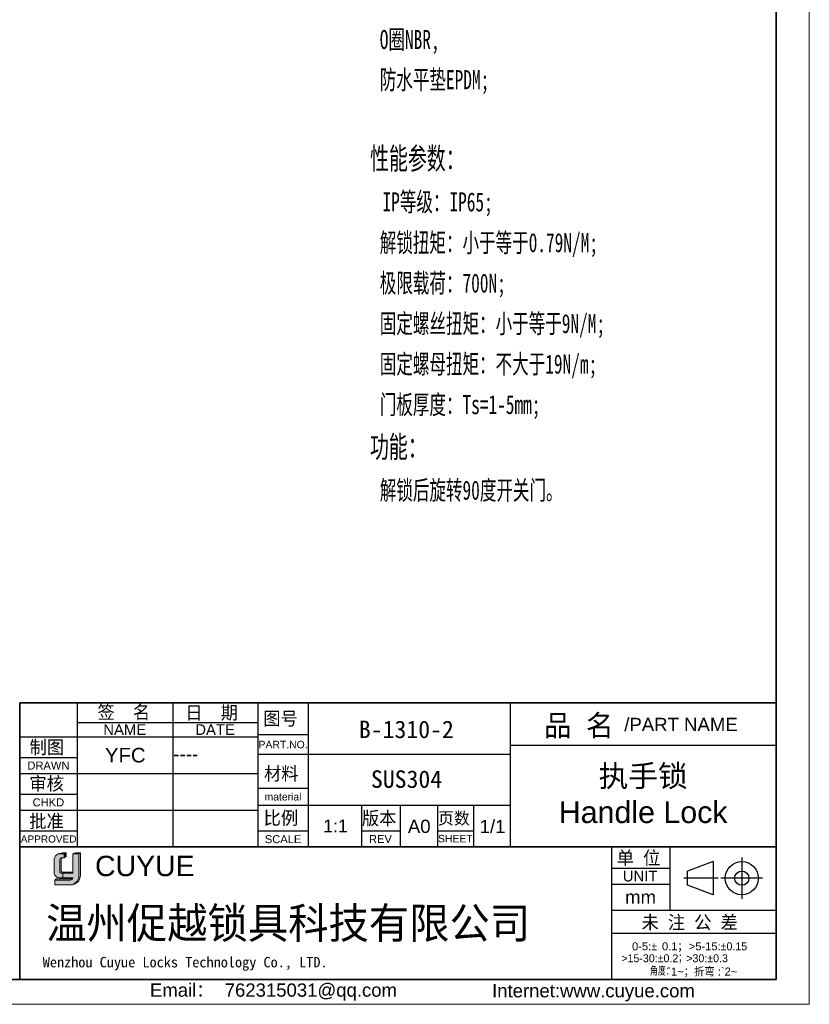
# Model space of a CAD drawing. Header units: millimetres. Extents: x 1684 to 2229, y 1543 to 1917.
# Tile 13 of 16: x 2066 to 2229, y 1543 to 1746. Entities that reach past the tile are written whole.
import ezdxf

# ---------------------------------------------------------------- set-up
doc = ezdxf.new("R2010")
doc.units = ezdxf.units.MM
for name, color, linetype, lineweight in [('0007', 7, 'Continuous', 5), ('实线层', 7, 'Continuous', 25), ('尺寸线层', 3, 'Continuous', 18), ('粗实线层', 7, 'Continuous', 35), ('细实线层', 3, 'Continuous', 18)]:
    doc.layers.add(name, color=color, linetype=linetype, lineweight=lineweight)
doc.styles.add('MtXpl__1', font='txt')
doc.styles.add('MtXpl__2', font='txt')
doc.styles.add('MtXpl_gdt_shxgbcbig_', font='gdt.shx', dxfattribs={"bigfont": 'gbcbig.shx'})
doc.styles.add('MtXpl_simsun', font='txt')
doc.styles.add('PDF SimSun', font='txt')
doc.styles.get("Standard").update_dxf_attribs({"font": 'arial.ttf'})
doc.styles.add('TEXTSTYLE_2', font='arial.ttf')
doc.styles.add('TEXTSTYLE_3', font='arial.ttf')
doc.styles.add('TEXTSTYLE_4', font='arial.ttf')
doc.styles.add('标准', font='txt', dxfattribs={"width": 0.667})

msp = doc.modelspace()

# ---------------------------------------------------------------- hatches: boundary and pattern name
at = {"layer": '实线层'}
h = msp.add_hatch(color=30, dxfattribs=at)
edge = h.paths.add_edge_path(flags=0)
edge.add_arc((2074.395820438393, 1572.491966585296), 0.3917324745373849, 103.89623382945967, 180.1196323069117, ccw=False)
edge.add_line((2074.301740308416, 1572.872233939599), (2074.914235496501, 1572.872233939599))
edge.add_line((2074.914235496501, 1572.872233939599), (2074.914235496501, 1573.71038287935))
edge.add_line((2074.914235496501, 1573.71038287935), (2073.683321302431, 1573.71038287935))
edge.add_arc((2074.06900962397, 1572.554372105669), 1.218653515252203, 108.4506221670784, 173.4013944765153)
edge.add_line((2072.858429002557, 1572.694411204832), (2072.858429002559, 1569.734505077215))
edge.add_arc((2073.90119532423, 1569.831650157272), 1.047281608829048, 185.3223660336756, 272.7233690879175)
edge.add_line((2073.95095571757, 1568.785551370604), (2074.607191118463, 1568.785551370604))
edge.add_line((2074.607191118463, 1568.785551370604), (2074.607191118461, 1569.734505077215))
edge.add_line((2074.607191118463, 1569.734505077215), (2074.311776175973, 1569.734505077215))
edge.add_arc((2074.287143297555, 1570.016722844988), 0.2832907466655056, 177.6597996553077, 274.98831874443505, ccw=False)
edge.add_line((2074.004088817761, 1570.028290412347), (2074.004088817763, 1572.49114865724))
h = msp.add_hatch(color=254, dxfattribs=at)
h.paths.add_polyline_path([(2074.578570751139, 1573.959679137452), (2073.683321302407, 1573.71038287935), (2074.914235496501, 1573.71038287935), (2075.337575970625, 1573.959679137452)], flags=0)
h.paths.add_polyline_path([(2076.717227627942, 1573.71038287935), (2077.916406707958, 1573.71038287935), (2078.268833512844, 1573.959679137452), (2077.159268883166, 1573.959679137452)], flags=0)
h = msp.add_hatch(color=251, dxfattribs=at)
edge = h.paths.add_edge_path(flags=0)
edge.add_line((2074.28658963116, 1570.19872385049), (2074.28658963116, 1572.491148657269))
edge.add_arc((2074.678321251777, 1572.491966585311), 0.3917324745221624, 103.89623382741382, 180.1196323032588, ccw=False)
edge.add_line((2074.584241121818, 1572.872233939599), (2074.301740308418, 1572.872233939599))
edge.add_arc((2074.395820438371, 1572.491966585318), 0.3917324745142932, 103.8962338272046, 180.1196323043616)
edge.add_line((2074.004088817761, 1572.491148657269), (2074.004088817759, 1570.02829041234))
edge.add_arc((2074.287143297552, 1570.016722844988), 0.2832907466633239, 177.6597996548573, 274.9883187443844)
edge.add_line((2074.311776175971, 1569.734505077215), (2076.717227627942, 1569.734505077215))
edge.add_line((2076.717227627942, 1569.734505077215), (2076.717227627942, 1569.972981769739))
edge.add_line((2076.717227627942, 1569.972981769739), (2074.467387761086, 1569.972981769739))
edge.add_arc((2074.509167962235, 1570.191715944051), 0.2226886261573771, 178.1966309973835, 259.1862447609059, ccw=False)
msp.add_hatch(color=251, dxfattribs=at).paths.add_polyline_path([(2074.914235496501, 1572.872233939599), (2075.337575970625, 1573.193899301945), (2075.337575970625, 1573.959679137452), (2074.914235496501, 1573.71038287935)], flags=0)
h = msp.add_hatch(color=251, dxfattribs=at)
edge = h.paths.add_edge_path(flags=0)
edge.add_line((2078.268833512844, 1573.959679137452), (2077.91640670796, 1573.71038287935))
edge.add_line((2077.916406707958, 1573.71038287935), (2077.916406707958, 1569.315611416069))
edge.add_arc((2075.927361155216, 1569.238031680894), 1.990557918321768, -71.74154242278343, 2.2336036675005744, ccw=False)
edge.add_arc((2076.221196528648, 1569.36930652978), 2.048340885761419, 279.2658368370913, 358.4978790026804)
edge.add_line((2078.268833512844, 1569.315611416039), (2078.268833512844, 1573.959679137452))
h = msp.add_hatch(color=251, dxfattribs=at)
edge = h.paths.add_edge_path(flags=0)
edge.add_line((2073.243032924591, 1568.560050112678), (2072.990886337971, 1568.282554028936))
edge.add_line((2072.990886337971, 1568.282554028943), (2076.119119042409, 1568.282554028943))
edge.add_arc((2076.00450927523, 1569.025936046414), 0.7521650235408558, 278.7644802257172, 323.8869948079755)
edge.add_line((2076.612150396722, 1568.582625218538), (2073.243032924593, 1568.560050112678))
at = {"layer": '尺寸线层'}
h = msp.add_hatch(color=179, dxfattribs=at)
edge = h.paths.add_edge_path(flags=0)
edge.add_line((2077.916406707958, 1573.71038287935), (2076.71722762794, 1573.71038287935))
edge.add_line((2076.717227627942, 1573.71038287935), (2076.717227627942, 1569.734505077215))
edge.add_line((2076.717227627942, 1569.734505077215), (2074.607191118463, 1569.734505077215))
edge.add_line((2074.607191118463, 1569.734505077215), (2074.607191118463, 1568.785551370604))
edge.add_line((2074.607191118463, 1568.785551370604), (2076.717227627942, 1568.785551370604))
edge.add_arc((2076.004509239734, 1569.025936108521), 0.7521650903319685, 278.7644821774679, 341.36184450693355, ccw=False)
edge.add_line((2076.119119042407, 1568.282554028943), (2072.99088633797, 1568.282554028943))
edge.add_line((2072.990886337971, 1568.282554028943), (2072.990886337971, 1567.32126056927))
edge.add_line((2072.990886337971, 1567.321260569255), (2076.18643803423, 1567.321260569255))
edge.add_arc((2076.221196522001, 1569.369306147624), 2.048340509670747, 269.0276957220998, 279.2658387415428)
edge.add_arc((2075.927361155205, 1569.238031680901), 1.990557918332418, 288.258457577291, 362.2336036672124)
edge.add_line((2077.916406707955, 1569.315611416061), (2077.916406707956, 1573.710382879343))

# ---------------------------------------------------------------- linework, layer by layer
at = {"color": 0, "linetype": 'Continuous'}
for p, q in [((2077.562348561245, 1604.885679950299), (2077.562348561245, 1575.169802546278)), ((2097.299831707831, 1604.885679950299), (2097.299831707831, 1575.169802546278)), ((2114.843239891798, 1604.911025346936), (2114.843239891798, 1575.085495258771)), ((2114.84426117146, 1604.885679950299), (2114.84426117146, 1575.169802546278)), ((2125.260244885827, 1604.911025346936), (2125.260244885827, 1575.085495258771)), ((2166.924422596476, 1604.88682235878), (2166.924422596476, 1575.061292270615)), ((2166.928264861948, 1604.911025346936), (2166.928264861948, 1575.085495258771)), ((2114.843239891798, 1598.331864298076), (2125.260244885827, 1598.331864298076)), ((2166.924422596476, 1596.114607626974), (2221.788916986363, 1596.114607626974)), ((2114.843239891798, 1594.274714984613), (2166.928264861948, 1594.274714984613)), ((2114.843239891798, 1587.25694319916), (2125.260244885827, 1587.25694319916)), ((2114.843239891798, 1583.748057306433), (2166.928264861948, 1583.748057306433)), ((2136.225513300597, 1583.748057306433), (2136.225513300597, 1575.085495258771)), ((2144.23015924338, 1583.748057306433), (2144.23015924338, 1575.085495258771)), ((2151.905847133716, 1583.748057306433), (2151.905847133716, 1575.085495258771)), ((2159.362229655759, 1583.748057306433), (2159.362229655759, 1575.085495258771)), ((2114.843239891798, 1578.484728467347), (2125.260244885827, 1578.484728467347)), ((2136.225513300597, 1578.484728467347), (2144.23015924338, 1578.484728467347)), ((2151.905847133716, 1578.484728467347), (2159.362229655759, 1578.484728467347)), ((2166.924422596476, 1575.085495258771), (2166.928264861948, 1575.085495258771)), ((2187.796691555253, 1575.169802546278), (2187.796691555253, 1547.866766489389)), ((2187.796798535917, 1575.161006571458), (2187.796798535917, 1547.748317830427)), ((2199.858593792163, 1575.161006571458), (2199.858593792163, 1562.112337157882)), ((2208.836367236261, 1572.123446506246), (2203.478214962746, 1570.183152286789)), ((2208.836367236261, 1572.123446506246), (2208.836367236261, 1565.293609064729)), ((2214.709374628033, 1573.00232513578), (2214.709374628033, 1564.41473043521)), ((2187.796798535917, 1570.774899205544), (2199.858593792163, 1570.774899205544)), ((2203.478214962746, 1567.233903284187), (2203.478214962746, 1570.183152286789)), ((2209.806807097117, 1568.708527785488), (2202.719749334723, 1568.708527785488)), ((2219.003171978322, 1568.708527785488), (2210.415577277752, 1568.708527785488)), ((2187.796798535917, 1567.485318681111), (2199.858593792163, 1567.485318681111)), ((2208.836367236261, 1565.293609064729), (2203.478214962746, 1567.233903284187)), ((2187.796798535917, 1562.112337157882), (2221.789130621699, 1562.112337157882)), ((2187.796798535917, 1557.397271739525), (2221.789130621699, 1557.397271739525))]:
    msp.add_line(p, q, dxfattribs=at)
at = {"linetype": 'Continuous'}
for p, q in [((2077.562348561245, 1600.828530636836), (2114.84426117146, 1600.828530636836)), ((2065.719858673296, 1597.867908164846), (2114.84426117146, 1597.867908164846)), ((2065.719858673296, 1593.591453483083), (2077.562348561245, 1593.591453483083)), ((2065.719858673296, 1590.301872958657), (2114.84426117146, 1590.301872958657)), ((2065.719858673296, 1586.025418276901), (2077.562348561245, 1586.025418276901)), ((2065.719858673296, 1582.735837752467), (2114.84426117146, 1582.735837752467)), ((2065.719858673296, 1578.459383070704), (2077.562348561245, 1578.459383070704))]:
    msp.add_line(p, q, dxfattribs=at)
at = {"color": 0, "linetype": 'Continuous'}
for radius in [3.41491872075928, 1.474624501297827]:
    msp.add_circle((2214.709374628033, 1568.708527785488), radius, dxfattribs=at)
at = {"layer": '0007'}
for p, q in [((2072.858429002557, 1569.734505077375), (2072.858429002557, 1572.694411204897)), ((2073.683321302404, 1573.71038287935), (2074.578570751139, 1573.959679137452)), ((2073.683321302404, 1573.71038287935), (2074.914235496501, 1573.71038287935)), ((2074.004088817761, 1570.028290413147), (2074.004088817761, 1572.491148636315)), ((2074.28658963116, 1570.19872385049), (2074.28658963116, 1572.491148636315)), ((2074.301740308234, 1572.872233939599), (2074.914235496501, 1572.872233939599)), ((2074.578570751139, 1573.959679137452), (2075.337575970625, 1573.959679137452)), ((2074.914235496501, 1573.71038287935), (2075.337575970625, 1573.959679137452)), ((2074.914235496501, 1572.872233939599), (2074.914235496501, 1573.71038287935)), ((2074.914235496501, 1572.872233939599), (2075.337575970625, 1573.193899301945)), ((2075.337575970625, 1573.193899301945), (2075.337575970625, 1573.959679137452)), ((2076.717227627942, 1573.71038287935), (2077.159268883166, 1573.959679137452)), ((2076.717227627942, 1573.71038287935), (2077.916406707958, 1573.71038287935)), ((2076.717227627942, 1569.734505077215), (2076.717227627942, 1573.71038287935)), ((2077.159268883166, 1573.959679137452), (2078.268833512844, 1573.959679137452)), ((2077.916406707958, 1573.71038287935), (2078.268833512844, 1573.959679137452)), ((2077.916406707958, 1573.71038287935), (2077.916406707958, 1569.315611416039)), ((2078.268833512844, 1573.959679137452), (2078.268833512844, 1569.315611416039)), ((2074.467387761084, 1569.972981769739), (2076.717227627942, 1569.972981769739)), ((2072.990886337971, 1568.282554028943), (2073.243032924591, 1568.560050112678)), ((2072.990886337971, 1567.321260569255), (2072.990886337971, 1568.282554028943)), ((2072.990886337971, 1568.282554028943), (2076.119119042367, 1568.282554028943)), ((2073.243032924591, 1568.560050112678), (2076.612150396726, 1568.582625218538)), ((2073.950955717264, 1568.785551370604), (2076.717227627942, 1568.785551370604)), ((2074.31177617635, 1569.734505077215), (2076.717227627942, 1569.734505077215)), ((2074.607191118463, 1569.734505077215), (2074.607191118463, 1568.785551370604)), ((2072.990886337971, 1567.321260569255), (2076.186438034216, 1567.321260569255))]:
    msp.add_line(p, q, dxfattribs=at)
for centre, radius, start, end in [((2074.069009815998, 1572.554371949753), 1.21865372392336, 108.4506284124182, 173.4013882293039), ((2074.395820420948, 1572.491966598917), 0.3917324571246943, 103.8962318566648, 180.1196373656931), ((2074.678321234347, 1572.491966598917), 0.3917324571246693, 103.8962318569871, 180.1196373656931), ((2074.287143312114, 1570.016722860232), 0.2832907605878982, 177.6598026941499, 274.9883156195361), ((2074.509167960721, 1570.191715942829), 0.222688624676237, 178.1966306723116, 259.186245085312), ((2073.901195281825, 1569.83165010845), 1.047281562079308, 185.3223635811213, 272.7233715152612), ((2076.004509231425, 1569.025936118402), 0.7521651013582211, 278.7644826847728, 341.3618439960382), ((2076.221196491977, 1569.369306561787), 2.048340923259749, 269.0276967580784, 358.4978781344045), ((2075.927361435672, 1569.238031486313), 1.990557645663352, 288.2424993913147, 2.233609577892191)]:
    msp.add_arc(centre, radius, start, end, dxfattribs=at)
at = {"layer": '粗实线层'}
for p, q in [((2221.789130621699, 1909.908401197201), (2221.789130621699, 1547.775654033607)), ((2160.924422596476, 1604.88682235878), (2065.719858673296, 1604.885679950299)), ((2065.719858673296, 1604.885679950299), (2065.719858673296, 1547.748317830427)), ((2221.788916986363, 1604.88682235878), (2160.924422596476, 1604.88682235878)), ((2065.719858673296, 1575.169802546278), (2187.796691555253, 1575.169802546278)), ((2187.796798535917, 1575.161006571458), (2221.789130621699, 1575.161006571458)), ((2221.789130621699, 1547.775654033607), (1708.353192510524, 1547.775654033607))]:
    msp.add_line(p, q, dxfattribs=at)
at = {"layer": '细实线层'}
for p, q in [((2228.642423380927, 1916.76169395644), (2228.642423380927, 1542.690705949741)), ((2228.642423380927, 1542.690705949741), (1683.920060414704, 1542.690705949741))]:
    msp.add_line(p, q, dxfattribs=at)

# ---------------------------------------------------------------- texts
at = {"color": 0}
for s, height, style, p in [('签  名', 2.741317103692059, 'PDF SimSun', (2081.771785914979, 1601.582714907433)), ('日  期', 2.741317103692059, 'PDF SimSun', (2099.884912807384, 1601.471337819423)), ('图号', 2.741317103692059, 'PDF SimSun', (2115.985710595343, 1600.271784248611)), ('品 名', 4.386107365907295, 'MtXpl__2', (2173.880144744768, 1598.001475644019)), ('/PART NAME', 2.741317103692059, 'TEXTSTYLE_3', (2190.465393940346, 1599.041926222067)), ('PART.NO.', 1.535137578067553, 'TEXTSTYLE_3', (2114.998144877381, 1595.508494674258)), ('材料', 2.741317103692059, 'PDF SimSun', (2116.123542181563, 1588.920417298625)), ('material', 1.535137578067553, 'TEXTSTYLE_3', (2116.242695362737, 1584.734931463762)), ('比例', 2.741317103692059, 'PDF SimSun', (2116.046609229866, 1579.757096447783)), ('版本', 2.741317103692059, 'PDF SimSun', (2136.314950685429, 1579.709200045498)), ('页数', 2.522011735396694, 'PDF SimSun', (2152.031265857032, 1579.81178360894)), ('A0', 2.741317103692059, 'TEXTSTYLE_2', (2145.817542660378, 1578.034898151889)), ('1/1', 2.741317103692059, 'TEXTSTYLE_2', (2160.626451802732, 1577.99936948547)), ('SCALE', 1.644790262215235, 'TEXTSTYLE_3', (2116.294305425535, 1575.934667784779)), ('REV', 1.644790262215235, 'TEXTSTYLE_4', (2137.784211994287, 1575.962716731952)), ('SHEET', 1.535137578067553, 'TEXTSTYLE_4', (2152.032329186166, 1576.10101674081)), ('单 位', 2.741317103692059, 'PDF SimSun', (2188.911702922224, 1571.523485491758)), ('UNIT', 2.193053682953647, 'TEXTSTYLE_3', (2190.164129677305, 1568.033582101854)), ('mm', 2.741317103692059, 'TEXTSTYLE_3', (2190.634791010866, 1563.428169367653)), ('未 注 公 差', 2.741317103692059, 'PDF SimSun', (2194.030601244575, 1558.234280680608)), ('`', 1.641507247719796, 'MtXpl_gdt_shxgbcbig_', (2196.016789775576, 1553.830124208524)), ('`0.15', 1.641507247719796, 'MtXpl_gdt_shxgbcbig_', (2210.346269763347, 1553.830124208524)), ('0-5:', 1.641507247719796, 'TEXTSTYLE_2', (2192.065303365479, 1553.830124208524)), ('0.1', 1.641507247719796, 'TEXTSTYLE_2', (2198.244771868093, 1553.830124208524)), ('；', 1.641507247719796, 'MtXpl_simsun', (2201.432610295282, 1553.830124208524)), ('>5-15:', 1.641507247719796, 'TEXTSTYLE_2', (2203.780240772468, 1553.830124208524)), ('Wenzhou Cuyue Locks Technology Co., LTD.', 2.16, 'MtXpl_simsun', (2070.473504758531, 1550.309273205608)), ('>15-30:`0.2；>30:`0.3', 1.641507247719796, 'MtXpl_gdt_shxgbcbig_', (2189.851857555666, 1551.368535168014)), ('角度：', 1.641507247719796, 'MtXpl_gdt_shxgbcbig_', (2195.758115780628, 1548.631161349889)), ('`1~', 1.641507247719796, 'TEXTSTYLE_2', (2199.342877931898, 1548.631161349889)), ('；折弯', 1.641507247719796, 'MtXpl_simsun', (2202.721068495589, 1548.631161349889)), (':`2~', 1.641507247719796, 'TEXTSTYLE_2', (2209.763959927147, 1548.631161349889))]:
    msp.add_text(s, height=height, dxfattribs=dict(at, style=style)).set_placement(p)
for s, height, style, p in [('NAME', 2.193053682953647, 'TEXTSTYLE_3', (2082.970933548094, 1598.251692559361)), ('DATE', 2.193053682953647, 'TEXTSTYLE_3', (2101.950721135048, 1598.251692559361)), ('制图', 2.741317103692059, 'PDF SimSun', (2067.769931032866, 1594.352311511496)), ('DRAWN', 1.644790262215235, 'TEXTSTYLE_3', (2067.306980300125, 1591.124268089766)), ('审核', 2.741317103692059, 'PDF SimSun', (2067.721489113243, 1586.831155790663)), ('CHKD', 1.644790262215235, 'TEXTSTYLE_3', (2068.389669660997, 1583.530183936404)), ('批准', 2.741317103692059, 'PDF SimSun', (2067.694019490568, 1579.098527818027)), ('APPROVED', 1.480311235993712, 'TEXTSTYLE_3', (2065.950084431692, 1576.048183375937)), ('Email', 2.735845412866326, 'TEXTSTYLE_3', (2092.597330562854, 1544.256460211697)), ('： ', 2.735845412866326, 'MtXpl__2', (2102.154127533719, 1544.256460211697)), ('762315031@qq.com', 2.735845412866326, 'TEXTSTYLE_3', (2108.023203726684, 1544.256460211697)), ('Internet:www.cuyue.com', 2.735845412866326, 'TEXTSTYLE_3', (2163.189270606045, 1544.127860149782))]:
    msp.add_text(s, height=height, dxfattribs=dict(style=style)).set_placement(p)
at = {"color": 3, "style": 'MtXpl__1'}
for s, p in [('B-1310-2', (2135.70376231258, 1597.601289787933)), ('SUS304', (2138.192905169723, 1587.341321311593))]:
    msp.add_text(s, height=3.600000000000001, dxfattribs=at).set_placement(p)
at = {"color": 0}
msp.add_text('1:1', height=2.626411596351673, dxfattribs=at).set_placement((2128.329661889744, 1578.175493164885))
at = {"color": 7, "style": 'TEXTSTYLE_2'}
msp.add_text('CUYUE', height=4.2, dxfattribs=at).set_placement((2081.270653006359, 1569.127997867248))
at = {"layer": '尺寸线层', "style": '标准', "width": 0.667}
for s, height, p in [(' O圈NBR,', 3.93750984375, (2138.22775027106, 1739.732188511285)), (' 防水平垫EPDM;', 3.93750984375, (2138.22775027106, 1731.45752268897)), ('性能参数：', 4.500022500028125, (2138.009763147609, 1714.918364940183)), ('IP等级：IP65;', 3.93751968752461, (2140.575303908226, 1706.246032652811)), (' 解锁扭矩：小于等于0.79N/M;', 3.93751968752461, (2138.22775027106, 1697.83245584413)), (' 极限载荷：700N;', 3.93751968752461, (2138.22775027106, 1689.493905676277)), (' 固定螺丝扭矩：小于等于9N/M;', 3.93751968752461, (2138.22775027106, 1681.136670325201)), (' 固定螺母扭矩：不大于19N/m;', 3.93751968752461, (2138.22775027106, 1672.798120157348)), (' 门板厚度：Ts=1-5mm;', 3.93751968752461, (2138.22775027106, 1664.440884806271)), ('功能：', 4.500033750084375, (2137.992994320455, 1655.442401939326)), (' 解锁后旋转90度开关门。', 3.937484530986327, (2138.22775027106, 1646.770104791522))]:
    msp.add_text(s, height=height, dxfattribs=at).set_placement(p)
at = {"layer": '尺寸线层', "color": 0, "style": 'PDF SimSun'}
msp.add_text('温州促越锁具科技有限公司', height=6.40185, dxfattribs=at).set_placement((2071.176122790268, 1556.256585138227))
at = {"layer": '细实线层'}
for s, height, p in [('YFC', 3, (2083.31683365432, 1592.584890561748)), ('----', 2.79615, (2097.375860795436, 1592.933245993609))]:
    msp.add_text(s, height=height, dxfattribs=at).set_placement(p)
at = {"layer": '细实线层', "color": 3, "insert": (2171.386928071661, 1592.042318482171), "char_height": 4.4842, "attachment_point": 1}
msp.add_mtext_dynamic_manual_height_columns('\\pxqc;{\\fSimSun|b0|i0|c134|p2;\\C0;执手锁\\fArial|b0|i0|c134|p34;\\PHandle Lock}', width=45.94348437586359, gutter_width=12.5, heights=[0], dxfattribs=at)

doc.saveas('drawing.dxf')
